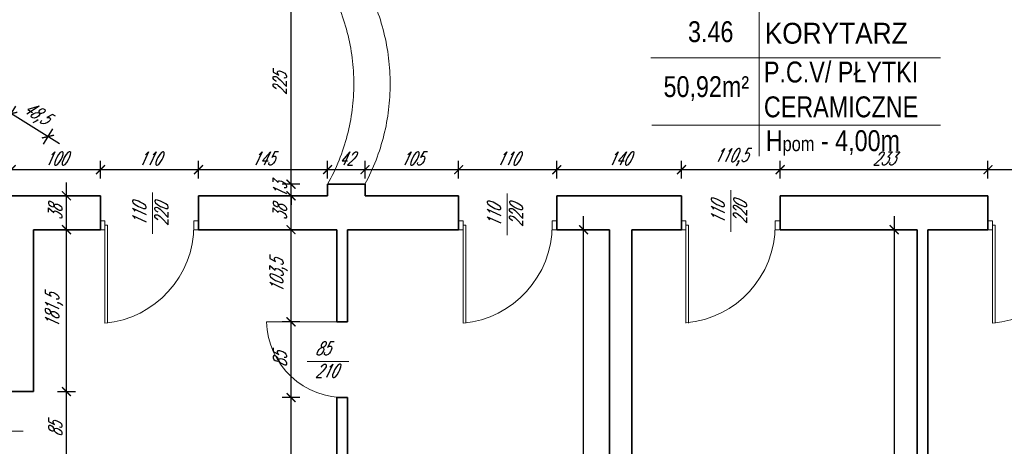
# Model space of a CAD drawing. Header units: millimetres. Extents: x 402 to 79005, y -7782 to 89952.
# Tile 32 of 256: x 22815 to 23919, y 14323 to 14801. Entities that reach past the tile are written whole.
import ezdxf

# ---------------------------------------------------------------- set-up
doc = ezdxf.new("R2010")
doc.units = ezdxf.units.MM
doc.header["$LTSCALE"] = 10
doc.linetypes.add('DASHED', pattern=[19.05, 12.7, -6.35])
doc.layers.get('0').update_dxf_attribs({"lineweight": 0})
doc.layers.get('Defpoints').update_dxf_attribs({"color": 253})
for name, color, linetype, lineweight in [('01 parter - ściany', 253, 'Continuous', 35), ('03_drzwi', 253, 'Continuous', 15), ('04-2_nad', 253, 'DASHED', 5), ('05-01_wymiary', 253, 'Continuous', 5), ('05-03_opis', 253, 'Continuous', 5)]:
    doc.layers.add(name, color=color, linetype=linetype, lineweight=lineweight)
doc.styles.add('ariel', font='ARIAL.TTF', dxfattribs={"width": 0.8})
doc.styles.add('ariel_wym', font='simplex.shx', dxfattribs={"width": 0.65, "oblique": 25})
doc.dimstyles.new('ariel 50 wnętrze', dxfattribs={"dimtxt": 15, "dimasz": 10, "dimexe": 10, "dimexo": 0, "dimgap": 5, "dimtad": 1, "dimdec": 1, "dimrnd": 0.5, "dimtxsty": 'ariel_wym', "dimblk": 'ARCHTICK', "dimcen": 2.5, "dimdle": 15, "dimazin": 0, "dimtfac": 1, "dimtdec": 1, "dimtix": 1, "dimtmove": 0, "dimatfit": 3, "dimldrblk": 'DOT', "dimfxl": 0, "dimarcsym": 0})

# ---------------------------------------------------------------- blocks, each defined once
blk = doc.blocks.new('_ArchTick')
at = {"color": 0, "linetype": 'ByBlock', "const_width": 0.15}
blk.add_lwpolyline([(-0.5, -0.5), (0.5, 0.5)], dxfattribs=at)
blk = doc.blocks.new('*D2631')
at = {"layer": '05-01_wymiary', "color": 0, "lineweight": -2}
for p, q in [((22867, 14283.9), (22867, 14398.9)), ((22857, 14383.9), (22877, 14383.9)), ((22857, 14298.9), (22877, 14298.9))]:
    blk.add_line(p, q, dxfattribs=at)
at = {"layer": 'Defpoints', "color": 0, "lineweight": 0}
for p in [(22830.2, 14383.9), (22867, 14383.9), (22830.3, 14298.9)]:
    blk.add_point(p, dxfattribs=at)
at = {"layer": '05-01_wymiary', "color": 0, "lineweight": -2, "xscale": 10, "yscale": 10, "zscale": 10}
for p, rotation in [((22867, 14383.9), 90), ((22867, 14298.9), 270)]:
    blk.add_blockref('_ArchTick', p, dxfattribs=dict(at, rotation=rotation))
at = {"layer": '05-01_wymiary', "color": 0, "insert": (22854.5, 14341.4), "char_height": 15, "attachment_point": 5, "rotation": 90, "style": 'ariel_wym'}
blk.add_mtext('85', dxfattribs=at)
blk = doc.blocks.new('_Dot')
at = {"color": 0, "linetype": 'ByBlock', "lineweight": -2}
blk.add_line((-0.5, 0), (-1, 0), dxfattribs=at)
at = {"color": 0, "linetype": 'ByBlock', "const_width": 0.5}
blk.add_lwpolyline([(-0.25, 0, 1), (0.25, 0, 1)], format="xyb", close=True, dxfattribs=at)
blk = doc.blocks.new('*D2632')
at = {"layer": '05-01_wymiary', "color": 0, "lineweight": -2}
for p, q in [((22867, 14368.9), (22867, 14580.4)), ((22857, 14565.4), (22877, 14565.4)), ((22857, 14383.9), (22877, 14383.9))]:
    blk.add_line(p, q, dxfattribs=at)
at = {"layer": 'Defpoints', "color": 0, "lineweight": 0}
for p in [(22830.2, 14565.4), (22867, 14565.4), (22830.2, 14383.9)]:
    blk.add_point(p, dxfattribs=at)
at = {"layer": '05-01_wymiary', "color": 0, "lineweight": -2, "xscale": 10, "yscale": 10, "zscale": 10}
for p, rotation in [((22867, 14565.4), 90), ((22867, 14383.9), 270)]:
    blk.add_blockref('_ArchTick', p, dxfattribs=dict(at, rotation=rotation))
at = {"layer": '05-01_wymiary', "color": 0, "insert": (22853.1, 14474.6), "char_height": 15, "attachment_point": 5, "rotation": 90, "style": 'ariel_wym'}
blk.add_mtext('181,5', dxfattribs=at)
blk = doc.blocks.new('*D2633')
at = {"layer": '05-01_wymiary', "color": 0, "lineweight": -2}
for p, q in [((22867, 14550.4), (22867, 14618.4)), ((22857, 14603.4), (22877, 14603.4)), ((22857, 14565.4), (22877, 14565.4))]:
    blk.add_line(p, q, dxfattribs=at)
at = {"layer": 'Defpoints', "color": 0, "lineweight": 0}
for p in [(22855.1, 14603.4), (22867, 14603.4), (22830.2, 14565.4)]:
    blk.add_point(p, dxfattribs=at)
at = {"layer": '05-01_wymiary', "color": 0, "lineweight": -2, "xscale": 10, "yscale": 10, "zscale": 10}
for p, rotation in [((22867, 14603.4), 90), ((22867, 14565.4), 270)]:
    blk.add_blockref('_ArchTick', p, dxfattribs=dict(at, rotation=rotation))
at = {"layer": '05-01_wymiary', "color": 0, "insert": (22854.5, 14584.4), "char_height": 15, "attachment_point": 5, "rotation": 90, "style": 'ariel_wym'}
blk.add_mtext('38', dxfattribs=at)
blk = doc.blocks.new('*D2638')
at = {"layer": '05-01_wymiary', "color": 0, "lineweight": -2}
for p, q in [((22792.3, 14703.4), (22859.1, 14661.9)), ((22799.7, 14687), (22810.3, 14704)), ((22841.1, 14661.3), (22851.6, 14678.3))]:
    blk.add_line(p, q, dxfattribs=at)
at = {"layer": 'Defpoints', "color": 0, "lineweight": 0}
for p in [(22846.3, 14669.8), (22763.7, 14629.1), (22805.1, 14603.4)]:
    blk.add_point(p, dxfattribs=at)
at = {"layer": '05-01_wymiary', "color": 0, "lineweight": -2, "xscale": 10, "yscale": 10, "zscale": 10}
for p, rotation in [((22805, 14695.5), 148.1508776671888), ((22846.3, 14669.8), 328.1508776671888)]:
    blk.add_blockref('_ArchTick', p, dxfattribs=dict(at, rotation=rotation))
at = {"layer": '05-01_wymiary', "color": 0, "insert": (22833, 14694.5), "char_height": 15, "attachment_point": 5, "rotation": 328.1509, "style": 'ariel_wym'}
blk.add_mtext('48,5', dxfattribs=at)
blk = doc.blocks.new('*D2639')
at = {"layer": '05-01_wymiary', "color": 0, "lineweight": -2}
for p, q in [((22790.1, 14632.7), (22920.1, 14632.7)), ((22805.1, 14622.7), (22805.1, 14642.7)), ((22905.1, 14622.7), (22905.1, 14642.7))]:
    blk.add_line(p, q, dxfattribs=at)
at = {"layer": 'Defpoints', "color": 0, "lineweight": 0}
for p in [(22905.1, 14632.7), (22805.1, 14603.4), (22905.1, 14603.4)]:
    blk.add_point(p, dxfattribs=at)
at = {"layer": '05-01_wymiary', "color": 0, "lineweight": -2, "xscale": 10, "yscale": 10, "zscale": 10, "rotation": 180}
blk.add_blockref('_ArchTick', (22805.1, 14632.7), dxfattribs=at)
at = {"layer": '05-01_wymiary', "color": 0, "lineweight": -2, "xscale": 10, "yscale": 10, "zscale": 10}
blk.add_blockref('_ArchTick', (22905.1, 14632.7), dxfattribs=at)
at = {"layer": '05-01_wymiary', "color": 0, "insert": (22855.1, 14645.2), "char_height": 15, "attachment_point": 5, "style": 'ariel_wym'}
blk.add_mtext('100', dxfattribs=at)
blk = doc.blocks.new('*D2640')
at = {"layer": '05-01_wymiary', "color": 0, "lineweight": -2}
for p, q in [((22890.1, 14632.7), (23030.1, 14632.7)), ((22905.1, 14622.7), (22905.1, 14642.7)), ((23015.1, 14622.7), (23015.1, 14642.7))]:
    blk.add_line(p, q, dxfattribs=at)
at = {"layer": 'Defpoints', "color": 0, "lineweight": 0}
for p in [(23015.1, 14632.7), (22905.1, 14603.4), (23015.1, 14603.4)]:
    blk.add_point(p, dxfattribs=at)
at = {"layer": '05-01_wymiary', "color": 0, "lineweight": -2, "xscale": 10, "yscale": 10, "zscale": 10, "rotation": 180}
blk.add_blockref('_ArchTick', (22905.1, 14632.7), dxfattribs=at)
at = {"layer": '05-01_wymiary', "color": 0, "lineweight": -2, "xscale": 10, "yscale": 10, "zscale": 10}
blk.add_blockref('_ArchTick', (23015.1, 14632.7), dxfattribs=at)
at = {"layer": '05-01_wymiary', "color": 0, "insert": (22960.1, 14645.2), "char_height": 15, "attachment_point": 5, "style": 'ariel_wym'}
blk.add_mtext('110', dxfattribs=at)
blk = doc.blocks.new('*D2641')
at = {"layer": '05-01_wymiary', "color": 0, "lineweight": -2}
for p, q in [((23000.1, 14632.7), (23174.9, 14632.7)), ((23015.1, 14622.7), (23015.1, 14642.7)), ((23159.9, 14622.7), (23159.9, 14642.7))]:
    blk.add_line(p, q, dxfattribs=at)
at = {"layer": 'Defpoints', "color": 0, "lineweight": 0}
for p in [(23159.9, 14632.7), (23159.9, 14616.4), (23015.1, 14603.4)]:
    blk.add_point(p, dxfattribs=at)
at = {"layer": '05-01_wymiary', "color": 0, "lineweight": -2, "xscale": 10, "yscale": 10, "zscale": 10, "rotation": 180}
blk.add_blockref('_ArchTick', (23015.1, 14632.7), dxfattribs=at)
at = {"layer": '05-01_wymiary', "color": 0, "lineweight": -2, "xscale": 10, "yscale": 10, "zscale": 10}
blk.add_blockref('_ArchTick', (23159.9, 14632.7), dxfattribs=at)
at = {"layer": '05-01_wymiary', "color": 0, "insert": (23087.5, 14645.2), "char_height": 15, "attachment_point": 5, "style": 'ariel_wym'}
blk.add_mtext('145', dxfattribs=at)
blk = doc.blocks.new('*D2642')
at = {"layer": '05-01_wymiary', "color": 0, "lineweight": -2}
for p, q in [((23144.9, 14632.7), (23216.9, 14632.7)), ((23159.9, 14622.7), (23159.9, 14642.7)), ((23201.9, 14622.7), (23201.9, 14642.7))]:
    blk.add_line(p, q, dxfattribs=at)
at = {"layer": 'Defpoints', "color": 0, "lineweight": 0}
for p in [(23201.9, 14632.7), (23159.9, 14616.4), (23201.9, 14616.4)]:
    blk.add_point(p, dxfattribs=at)
at = {"layer": '05-01_wymiary', "color": 0, "lineweight": -2, "xscale": 10, "yscale": 10, "zscale": 10, "rotation": 180}
blk.add_blockref('_ArchTick', (23159.9, 14632.7), dxfattribs=at)
at = {"layer": '05-01_wymiary', "color": 0, "lineweight": -2, "xscale": 10, "yscale": 10, "zscale": 10}
blk.add_blockref('_ArchTick', (23201.9, 14632.7), dxfattribs=at)
at = {"layer": '05-01_wymiary', "color": 0, "insert": (23180.9, 14645.2), "char_height": 15, "attachment_point": 5, "style": 'ariel_wym'}
blk.add_mtext('42', dxfattribs=at)
blk = doc.blocks.new('*D2643')
at = {"layer": '05-01_wymiary', "color": 0, "lineweight": -2}
for p, q in [((23186.9, 14632.7), (23321.9, 14632.7)), ((23201.9, 14622.7), (23201.9, 14642.7)), ((23306.9, 14622.7), (23306.9, 14642.7))]:
    blk.add_line(p, q, dxfattribs=at)
at = {"layer": 'Defpoints', "color": 0, "lineweight": 0}
for p in [(23306.9, 14632.7), (23201.9, 14616.4), (23306.9, 14603.4)]:
    blk.add_point(p, dxfattribs=at)
at = {"layer": '05-01_wymiary', "color": 0, "lineweight": -2, "xscale": 10, "yscale": 10, "zscale": 10, "rotation": 180}
blk.add_blockref('_ArchTick', (23201.9, 14632.7), dxfattribs=at)
at = {"layer": '05-01_wymiary', "color": 0, "lineweight": -2, "xscale": 10, "yscale": 10, "zscale": 10}
blk.add_blockref('_ArchTick', (23306.9, 14632.7), dxfattribs=at)
at = {"layer": '05-01_wymiary', "color": 0, "insert": (23254.4, 14645.2), "char_height": 15, "attachment_point": 5, "style": 'ariel_wym'}
blk.add_mtext('105', dxfattribs=at)
blk = doc.blocks.new('*D2644')
at = {"layer": '05-01_wymiary', "color": 0, "lineweight": -2}
for p, q in [((23291.9, 14632.7), (23431.9, 14632.7)), ((23306.9, 14622.7), (23306.9, 14642.7)), ((23416.9, 14622.7), (23416.9, 14642.7))]:
    blk.add_line(p, q, dxfattribs=at)
at = {"layer": 'Defpoints', "color": 0, "lineweight": 0}
for p in [(23416.9, 14632.7), (23306.9, 14603.4), (23416.9, 14603.4)]:
    blk.add_point(p, dxfattribs=at)
at = {"layer": '05-01_wymiary', "color": 0, "lineweight": -2, "xscale": 10, "yscale": 10, "zscale": 10, "rotation": 180}
blk.add_blockref('_ArchTick', (23306.9, 14632.7), dxfattribs=at)
at = {"layer": '05-01_wymiary', "color": 0, "lineweight": -2, "xscale": 10, "yscale": 10, "zscale": 10}
blk.add_blockref('_ArchTick', (23416.9, 14632.7), dxfattribs=at)
at = {"layer": '05-01_wymiary', "color": 0, "insert": (23361.9, 14645.2), "char_height": 15, "attachment_point": 5, "style": 'ariel_wym'}
blk.add_mtext('110', dxfattribs=at)
blk = doc.blocks.new('*D2645')
at = {"layer": '05-01_wymiary', "color": 0, "lineweight": -2}
for p, q in [((23401.9, 14632.7), (23571.9, 14632.7)), ((23416.9, 14622.7), (23416.9, 14642.7)), ((23556.9, 14622.7), (23556.9, 14642.7))]:
    blk.add_line(p, q, dxfattribs=at)
at = {"layer": 'Defpoints', "color": 0, "lineweight": 0}
for p in [(23556.9, 14632.7), (23416.9, 14603.4), (23556.9, 14603.4)]:
    blk.add_point(p, dxfattribs=at)
at = {"layer": '05-01_wymiary', "color": 0, "lineweight": -2, "xscale": 10, "yscale": 10, "zscale": 10, "rotation": 180}
blk.add_blockref('_ArchTick', (23416.9, 14632.7), dxfattribs=at)
at = {"layer": '05-01_wymiary', "color": 0, "lineweight": -2, "xscale": 10, "yscale": 10, "zscale": 10}
blk.add_blockref('_ArchTick', (23556.9, 14632.7), dxfattribs=at)
at = {"layer": '05-01_wymiary', "color": 0, "insert": (23486.9, 14645.2), "char_height": 15, "attachment_point": 5, "style": 'ariel_wym'}
blk.add_mtext('140', dxfattribs=at)
blk = doc.blocks.new('*D2646')
at = {"layer": '05-01_wymiary', "color": 0, "lineweight": -2}
for p, q in [((23541.9, 14632.7), (23682.5, 14632.7)), ((23556.9, 14622.7), (23556.9, 14642.7)), ((23667.5, 14622.7), (23667.5, 14642.7))]:
    blk.add_line(p, q, dxfattribs=at)
at = {"layer": 'Defpoints', "color": 0, "lineweight": 0}
for p in [(23667.5, 14632.7), (23556.9, 14603.4), (23667.5, 14603.4)]:
    blk.add_point(p, dxfattribs=at)
at = {"layer": '05-01_wymiary', "color": 0, "lineweight": -2, "xscale": 10, "yscale": 10, "zscale": 10, "rotation": 180}
blk.add_blockref('_ArchTick', (23556.9, 14632.7), dxfattribs=at)
at = {"layer": '05-01_wymiary', "color": 0, "lineweight": -2, "xscale": 10, "yscale": 10, "zscale": 10}
blk.add_blockref('_ArchTick', (23667.5, 14632.7), dxfattribs=at)
at = {"layer": '05-01_wymiary', "color": 0, "insert": (23612.2, 14646.6), "char_height": 15, "attachment_point": 5, "style": 'ariel_wym'}
blk.add_mtext('110,5', dxfattribs=at)
blk = doc.blocks.new('*D2647')
at = {"layer": '05-01_wymiary', "color": 0, "lineweight": -2}
for p, q in [((23652.5, 14632.7), (23915.6, 14632.7)), ((23667.5, 14622.7), (23667.5, 14642.7)), ((23900.6, 14622.7), (23900.6, 14642.7))]:
    blk.add_line(p, q, dxfattribs=at)
at = {"layer": 'Defpoints', "color": 0, "lineweight": 0}
for p in [(23900.6, 14632.7), (23667.5, 14603.4), (23900.6, 14603.4)]:
    blk.add_point(p, dxfattribs=at)
at = {"layer": '05-01_wymiary', "color": 0, "lineweight": -2, "xscale": 10, "yscale": 10, "zscale": 10, "rotation": 180}
blk.add_blockref('_ArchTick', (23667.5, 14632.7), dxfattribs=at)
at = {"layer": '05-01_wymiary', "color": 0, "lineweight": -2, "xscale": 10, "yscale": 10, "zscale": 10}
blk.add_blockref('_ArchTick', (23900.6, 14632.7), dxfattribs=at)
at = {"layer": '05-01_wymiary', "color": 0, "insert": (23784, 14645.2), "char_height": 15, "attachment_point": 5, "style": 'ariel_wym'}
blk.add_mtext('233', dxfattribs=at)
blk = doc.blocks.new('*D2648')
at = {"layer": '05-01_wymiary', "color": 0, "lineweight": -2}
for p, q in [((23885.6, 14632.7), (24026.6, 14632.7)), ((23900.6, 14622.7), (23900.6, 14642.7)), ((24011.6, 14622.7), (24011.6, 14642.7))]:
    blk.add_line(p, q, dxfattribs=at)
at = {"layer": 'Defpoints', "color": 0, "lineweight": 0}
for p in [(24011.6, 14632.7), (23900.6, 14603.4), (24011.6, 14603.4)]:
    blk.add_point(p, dxfattribs=at)
at = {"layer": '05-01_wymiary', "color": 0, "lineweight": -2, "xscale": 10, "yscale": 10, "zscale": 10, "rotation": 180}
blk.add_blockref('_ArchTick', (23900.6, 14632.7), dxfattribs=at)
at = {"layer": '05-01_wymiary', "color": 0, "lineweight": -2, "xscale": 10, "yscale": 10, "zscale": 10}
blk.add_blockref('_ArchTick', (24011.6, 14632.7), dxfattribs=at)
at = {"layer": '05-01_wymiary', "color": 0, "insert": (23956.1, 14645.2), "char_height": 15, "attachment_point": 5, "style": 'ariel_wym'}
blk.add_mtext('111', dxfattribs=at)
blk = doc.blocks.new('*D2733')
at = {"layer": '05-01_wymiary', "color": 0, "lineweight": -2}
for p, q in [((23795.3, 14580.4), (23795.3, 13952.4)), ((23805.3, 14565.4), (23785.3, 14565.4)), ((23805.3, 13967.4), (23785.3, 13967.4))]:
    blk.add_line(p, q, dxfattribs=at)
at = {"layer": 'Defpoints', "color": 0, "lineweight": 0}
for p in [(23821.2, 14565.4), (23795.3, 13967.4), (23821.2, 13967.4)]:
    blk.add_point(p, dxfattribs=at)
at = {"layer": '05-01_wymiary', "color": 0, "lineweight": -2, "xscale": 10, "yscale": 10, "zscale": 10}
for p, rotation in [((23795.3, 14565.4), 90), ((23795.3, 13967.4), 270)]:
    blk.add_blockref('_ArchTick', p, dxfattribs=dict(at, rotation=rotation))
at = {"layer": '05-01_wymiary', "color": 0, "insert": (23782.8, 14266.4), "char_height": 15, "attachment_point": 5, "rotation": 90, "style": 'ariel_wym'}
blk.add_mtext('598', dxfattribs=at)
blk = doc.blocks.new('*D2734')
at = {"layer": '05-01_wymiary', "color": 0, "lineweight": -2}
for p, q in [((23447, 13952.4), (23447, 14580.4)), ((23457, 14565.4), (23437, 14565.4)), ((23457, 13967.4), (23437, 13967.4))]:
    blk.add_line(p, q, dxfattribs=at)
at = {"layer": 'Defpoints', "color": 0, "lineweight": 0}
for p in [(23447, 14565.4), (23476.2, 14565.4), (23476.2, 13967.4)]:
    blk.add_point(p, dxfattribs=at)
at = {"layer": '05-01_wymiary', "color": 0, "lineweight": -2, "xscale": 10, "yscale": 10, "zscale": 10}
for p, rotation in [((23447, 14565.4), 90), ((23447, 13967.4), 270)]:
    blk.add_blockref('_ArchTick', p, dxfattribs=dict(at, rotation=rotation))
at = {"layer": '05-01_wymiary', "color": 0, "insert": (23434.5, 14266.4), "char_height": 15, "attachment_point": 5, "rotation": 90, "style": 'ariel_wym'}
blk.add_mtext('598', dxfattribs=at)
blk = doc.blocks.new('*D2735')
at = {"layer": '05-01_wymiary', "color": 0, "lineweight": -2}
for p, q in [((23118.9, 13952.4), (23118.9, 14392.1)), ((23128.9, 14377.1), (23108.9, 14377.1)), ((23128.9, 13967.4), (23108.9, 13967.4))]:
    blk.add_line(p, q, dxfattribs=at)
at = {"layer": 'Defpoints', "color": 0, "lineweight": 0}
for p in [(23118.9, 14377.1), (23170.2, 14377.1), (23170.2, 13967.4)]:
    blk.add_point(p, dxfattribs=at)
at = {"layer": '05-01_wymiary', "color": 0, "lineweight": -2, "xscale": 10, "yscale": 10, "zscale": 10}
for p, rotation in [((23118.9, 14377.1), 90), ((23118.9, 13967.4), 270)]:
    blk.add_blockref('_ArchTick', p, dxfattribs=dict(at, rotation=rotation))
at = {"layer": '05-01_wymiary', "color": 0, "insert": (23105, 14172.2), "char_height": 15, "attachment_point": 5, "rotation": 90, "style": 'ariel_wym'}
blk.add_mtext('409,5', dxfattribs=at)
blk = doc.blocks.new('*D2736')
at = {"layer": '05-01_wymiary', "color": 0, "lineweight": -2}
for p, q in [((23118.9, 14362.1), (23118.9, 14477.1)), ((23128.9, 14462.1), (23108.9, 14462.1)), ((23128.9, 14377.1), (23108.9, 14377.1))]:
    blk.add_line(p, q, dxfattribs=at)
at = {"layer": 'Defpoints', "color": 0, "lineweight": 0}
for p in [(23118.9, 14462.1), (23170.2, 14462.1), (23170.2, 14377.1)]:
    blk.add_point(p, dxfattribs=at)
at = {"layer": '05-01_wymiary', "color": 0, "lineweight": -2, "xscale": 10, "yscale": 10, "zscale": 10}
for p, rotation in [((23118.9, 14462.1), 90), ((23118.9, 14377.1), 270)]:
    blk.add_blockref('_ArchTick', p, dxfattribs=dict(at, rotation=rotation))
at = {"layer": '05-01_wymiary', "color": 0, "insert": (23106.4, 14419.6), "char_height": 15, "attachment_point": 5, "rotation": 90, "style": 'ariel_wym'}
blk.add_mtext('85', dxfattribs=at)
blk = doc.blocks.new('*D2737')
at = {"layer": '05-01_wymiary', "color": 0, "lineweight": -2}
for p, q in [((23118.9, 14447.1), (23118.9, 14580.4)), ((23128.9, 14565.4), (23108.9, 14565.4)), ((23128.9, 14462.1), (23108.9, 14462.1))]:
    blk.add_line(p, q, dxfattribs=at)
at = {"layer": 'Defpoints', "color": 0, "lineweight": 0}
for p in [(23118.9, 14565.4), (23170.2, 14565.4), (23170.2, 14462.1)]:
    blk.add_point(p, dxfattribs=at)
at = {"layer": '05-01_wymiary', "color": 0, "lineweight": -2, "xscale": 10, "yscale": 10, "zscale": 10}
for p, rotation in [((23118.9, 14565.4), 90), ((23118.9, 14462.1), 270)]:
    blk.add_blockref('_ArchTick', p, dxfattribs=dict(at, rotation=rotation))
at = {"layer": '05-01_wymiary', "color": 0, "insert": (23105, 14513.7), "char_height": 15, "attachment_point": 5, "rotation": 90, "style": 'ariel_wym'}
blk.add_mtext('103,5', dxfattribs=at)
blk = doc.blocks.new('*D2738')
at = {"layer": '05-01_wymiary', "color": 0, "lineweight": -2}
for p, q in [((23118.9, 14550.4), (23118.9, 14618.4)), ((23128.9, 14603.4), (23108.9, 14603.4)), ((23128.9, 14565.4), (23108.9, 14565.4))]:
    blk.add_line(p, q, dxfattribs=at)
at = {"layer": 'Defpoints', "color": 0, "lineweight": 0}
for p in [(23118.9, 14603.4), (23159.9, 14603.4), (23170.2, 14565.4)]:
    blk.add_point(p, dxfattribs=at)
at = {"layer": '05-01_wymiary', "color": 0, "lineweight": -2, "xscale": 10, "yscale": 10, "zscale": 10}
for p, rotation in [((23118.9, 14603.4), 90), ((23118.9, 14565.4), 270)]:
    blk.add_blockref('_ArchTick', p, dxfattribs=dict(at, rotation=rotation))
at = {"layer": '05-01_wymiary', "color": 0, "insert": (23106.4, 14584.4), "char_height": 15, "attachment_point": 5, "rotation": 90, "style": 'ariel_wym'}
blk.add_mtext('38', dxfattribs=at)
blk = doc.blocks.new('*D2739')
at = {"layer": '05-01_wymiary', "color": 0, "lineweight": -2}
for p, q in [((23118.9, 14616.4), (23118.9, 14626.4)), ((23128.9, 14616.4), (23108.9, 14616.4)), ((23118.9, 14603.4), (23118.9, 14616.4)), ((23128.9, 14603.4), (23108.9, 14603.4)), ((23118.9, 14603.4), (23118.9, 14593.4))]:
    blk.add_line(p, q, dxfattribs=at)
at = {"layer": 'Defpoints', "color": 0, "lineweight": 0}
for p in [(23118.9, 14616.4), (23159.9, 14616.4), (23159.9, 14603.4)]:
    blk.add_point(p, dxfattribs=at)
at = {"layer": '05-01_wymiary', "color": 0, "lineweight": -2, "xscale": 10, "yscale": 10, "zscale": 10}
for p, rotation in [((23118.9, 14616.4), 270), ((23118.9, 14603.4), 90)]:
    blk.add_blockref('_ArchTick', p, dxfattribs=dict(at, rotation=rotation))
at = {"layer": '05-01_wymiary', "color": 0, "insert": (23106.4, 14609.9), "char_height": 15, "attachment_point": 5, "rotation": 90, "style": 'ariel_wym'}
blk.add_mtext('13', dxfattribs=at)
blk = doc.blocks.new('*D2740')
at = {"layer": '05-01_wymiary', "color": 0, "lineweight": -2}
for p, q in [((23118.9, 14601.4), (23118.9, 14856.4)), ((23128.9, 14841.4), (23108.9, 14841.4)), ((23128.9, 14616.4), (23108.9, 14616.4))]:
    blk.add_line(p, q, dxfattribs=at)
at = {"layer": 'Defpoints', "color": 0, "lineweight": 0}
for p in [(23118.9, 14841.4), (23159.9, 14841.4), (23159.9, 14616.4)]:
    blk.add_point(p, dxfattribs=at)
at = {"layer": '05-01_wymiary', "color": 0, "lineweight": -2, "xscale": 10, "yscale": 10, "zscale": 10}
for p, rotation in [((23118.9, 14841.4), 90), ((23118.9, 14616.4), 270)]:
    blk.add_blockref('_ArchTick', p, dxfattribs=dict(at, rotation=rotation))
at = {"layer": '05-01_wymiary', "color": 0, "insert": (23106.4, 14728.9), "char_height": 15, "attachment_point": 5, "rotation": 90, "style": 'ariel_wym'}
blk.add_mtext('225', dxfattribs=at)

msp = doc.modelspace()

# ---------------------------------------------------------------- linework, layer by layer
at = {"layer": '01 parter - ściany'}
for p, q in [((23159.86, 14603.4), (23159.86, 14616.4)), ((23159.86, 14616.4), (23201.86, 14616.4)), ((23201.86, 14616.4), (23201.86, 14603.4)), ((22905.06, 14603.4), (22805.06, 14603.4)), ((22905.06, 14603.4), (22905.06, 14565.4)), ((23159.86, 14603.4), (23015.06, 14603.4)), ((23015.06, 14603.4), (23015.06, 14565.4)), ((23306.86, 14603.4), (23201.86, 14603.4)), ((23306.86, 14603.4), (23306.86, 14565.4)), ((23556.86, 14603.4), (23416.86, 14603.4)), ((23416.86, 14603.4), (23416.86, 14565.4)), ((23556.86, 14603.4), (23556.86, 14565.4)), ((23900.56, 14603.4), (23667.46, 14603.4)), ((23667.46, 14603.4), (23667.46, 14565.4)), ((23900.56, 14603.4), (23900.56, 14565.4)), ((22905.06, 14565.4), (22830.23, 14565.4)), ((22830.23, 14383.87), (22830.23, 14565.4)), ((23170.23, 14565.4), (23015.06, 14565.4)), ((23170.23, 14462.07), (23170.23, 14565.4)), ((23306.86, 14565.4), (23182.23, 14565.4)), ((23182.23, 14462.07), (23182.23, 14565.4)), ((23476.23, 14565.4), (23416.86, 14565.4)), ((23476.23, 13967.4), (23476.23, 14565.4)), ((23556.86, 14565.4), (23501.23, 14565.4)), ((23501.23, 13967.4), (23501.23, 14565.4)), ((23821.23, 14565.4), (23667.46, 14565.4)), ((23821.23, 13967.4), (23821.23, 14565.4)), ((23900.56, 14565.4), (23833.23, 14565.4)), ((23833.23, 13967.4), (23833.23, 14565.4)), ((23833.23, 13967.4), (23833.23, 14565.4)), ((23182.23, 14462.07), (23170.23, 14462.07)), ((22830.23, 14383.87), (22792.23, 14383.87)), ((23170.23, 13967.4), (23170.23, 14377.07)), ((23182.26, 14377.07), (23170.23, 14377.07)), ((23182.23, 13967.4), (23182.23, 14377.07))]:
    msp.add_line(p, q, dxfattribs=at)
at = {"layer": '03_drzwi'}
for p, q in [((22963.38, 14560.62), (22963.38, 14607.27)), ((23361.15, 14559.38), (23361.15, 14606.03)), ((23612.22, 14562.92), (23612.22, 14609.56)), ((22905.06, 14575.4), (22910.06, 14575.4)), ((22910.06, 14575.4), (22910.06, 14565.4)), ((22910.06, 14570.4), (22910.06, 14460.4)), ((22913.06, 14570.4), (22910.06, 14570.4)), ((22913.06, 14570.4), (22913.02, 14460.73)), ((23010.06, 14565.4), (23010.06, 14575.4)), ((23010.06, 14575.4), (23015.06, 14575.4)), ((23306.86, 14575.4), (23311.86, 14575.4)), ((23311.86, 14575.4), (23311.86, 14565.4)), ((23311.86, 14570.4), (23311.86, 14460.4)), ((23314.86, 14570.4), (23311.86, 14570.4)), ((23314.86, 14570.4), (23314.82, 14460.73)), ((23411.86, 14565.4), (23411.86, 14575.4)), ((23411.86, 14575.4), (23416.86, 14575.4)), ((23556.86, 14575.4), (23561.86, 14575.4)), ((23561.86, 14575.4), (23561.86, 14565.4)), ((23561.86, 14570.4), (23561.86, 14460.4)), ((23564.86, 14570.4), (23561.86, 14570.4)), ((23564.86, 14570.4), (23564.82, 14460.73)), ((23661.86, 14565.4), (23661.86, 14575.4)), ((23661.86, 14575.4), (23666.86, 14575.4)), ((23900.56, 14575.4), (23905.56, 14575.4)), ((23905.56, 14575.4), (23905.56, 14565.4)), ((23905.56, 14570.4), (23905.56, 14460.4)), ((23908.56, 14570.4), (23905.56, 14570.4)), ((23908.56, 14570.4), (23908.52, 14460.73)), ((22910.06, 14565.4), (22905.06, 14565.4)), ((23015.06, 14565.4), (23010.06, 14565.4)), ((23311.86, 14565.4), (23306.86, 14565.4)), ((23416.86, 14565.4), (23411.86, 14565.4)), ((23561.86, 14565.4), (23556.86, 14565.4)), ((23666.86, 14565.4), (23661.86, 14565.4)), ((23905.56, 14565.4), (23900.56, 14565.4)), ((23176.23, 14462.07), (23091.23, 14462.07)), ((23136.9, 14417.53), (23183.54, 14417.53)), ((22771.9, 14339.33), (22818.54, 14339.33))]:
    msp.add_line(p, q, dxfattribs=at)
for centre, radius, start, end in [((22899.31, 14570.63), 110.75, 275.56969, 359.88293), ((23301.07, 14570.67), 110.79, 275.59084, 359.86178), ((23552.28, 14570.07), 109.58, 275.01553, 0.17555), ((23893.85, 14572.52), 112.73, 275.962, 358.92283), ((23179.23, 14465.08), 88.06, 181.95836, 271.94667), ((22814.23, 14386.88), 88.06, 181.95836, 271.94667)]:
    msp.add_arc(centre, radius, start, end, dxfattribs=at)
at = {"layer": '04-2_nad', "ltscale": 2}
for centre, radius, start, end in [((22959.92, 14728.9), 229.42, 330.63558, 29.36443), ((22991.94, 14728.9), 238.16, 331.81198, 28.18803)]:
    msp.add_arc(centre, radius, start, end, dxfattribs=at)
at = {"layer": '05-03_opis'}
for p, q in [((23644.07, 14818.89), (23644.07, 14647.75)), ((23522.35, 14758.22), (23847.4, 14758.22)), ((23523.42, 14682.59), (23847.4, 14682.59))]:
    msp.add_line(p, q, dxfattribs=at)

# ---------------------------------------------------------------- texts
at = {"layer": '03_drzwi', "char_height": 15, "width": 160.5905, "attachment_point": 7, "rotation": 90, "style": 'ariel_wym'}
for insert in [(22981.25, 14569.56), (23379.03, 14568.32), (23630.1, 14571.85)]:
    msp.add_mtext('110\\P220', dxfattribs=dict(at, insert=insert))
at = {"layer": '03_drzwi', "insert": (23145.83, 14399.65), "char_height": 15, "width": 160.5905, "attachment_point": 7, "style": 'ariel_wym'}
msp.add_mtext('85\\P210', dxfattribs=at)
at = {"layer": '05-03_opis', "char_height": 23.4234, "style": 'ariel'}
for s, insert, width, attachment_point in [('{\\fArial|b0|i0|c238|p34;3.46}', (23589.61, 14787.23), 108.9126, 5), ('\\W0.9;{\\fArial|b0|i0|c238|p34;KORYTARZ}', (23650.18, 14785.49), 356.6375, 4), ('{\\fArial|b0|i0|c238|p34;P.C.V/ PŁYTKI CERAMICZNE}', (23649.26, 14722.48), 322.789, 4), ('{\\fArial|b0|i0|c238|p34;50,92m²}', (23584.68, 14723.63), 108.9126, 5), ('{\\fArial|b0|i0|c238|p34; H\\H0.7x;pom\\H1.429x; - 4,00m}', (23644.07, 14662.73), 322.789, 4)]:
    msp.add_mtext(s, dxfattribs=dict(at, insert=insert, width=width, attachment_point=attachment_point))

# ---------------------------------------------------------------- dimensions: what is measured, and where the dimension line sits
at = {"layer": '05-01_wymiary'}
for base, p1, p2, picture, middle in [((23118.93, 14841.4), (23159.86, 14616.4), (23159.86, 14841.4), '*D2740', (23106.43, 14728.9)), ((23118.93, 14616.4), (23159.86, 14603.4), (23159.86, 14616.4), '*D2739', (23106.43, 14609.9)), ((22867, 14603.4), (22830.23, 14565.4), (22855.06, 14603.4), '*D2633', (22854.5, 14584.4)), ((23118.93, 14603.4), (23170.23, 14565.4), (23159.86, 14603.4), '*D2738', (23106.43, 14584.4)), ((22867, 14565.4), (22830.23, 14383.87), (22830.23, 14565.4), '*D2632', (22853.07, 14474.64)), ((23118.93, 14565.4), (23170.23, 14462.07), (23170.23, 14565.4), '*D2737', (23105, 14513.74)), ((23118.93, 14462.07), (23170.23, 14377.07), (23170.23, 14462.07), '*D2736', (23106.43, 14419.57)), ((22867, 14383.87), (22830.26, 14298.87), (22830.23, 14383.87), '*D2631', (22854.5, 14341.37))]:
    dim = msp.add_linear_dim(base=base, p1=p1, p2=p2, angle=90, dimstyle='ariel 50 wnętrze', override={"dimtmove": 1}, dxfattribs=at)
    dim.commit()
    dim.dimension.update_dxf_attribs({"geometry": picture, "text_midpoint": middle})
dim = msp.add_aligned_dim(p1=(22763.75, 14629.07), p2=(22805.06, 14603.4), distance=78.2, dimstyle='ariel 50 wnętrze', dxfattribs=at)
dim.commit()
dim.dimension.update_dxf_attribs({"geometry": '*D2638', "text_midpoint": (22833.02, 14694.49)})
dim = msp.add_linear_dim(base=(22905.06, 14632.66), p1=(22805.06, 14603.4), p2=(22905.06, 14603.4), dimstyle='ariel 50 wnętrze', dxfattribs=at)
dim.commit()
dim.dimension.update_dxf_attribs({"geometry": '*D2639', "text_midpoint": (22855.06, 14645.16)})
for base, p1, p2, picture, middle in [((23015.06, 14632.66), (22905.06, 14603.4), (23015.06, 14603.4), '*D2640', (22960.06, 14645.16)), ((23159.86, 14632.66), (23015.06, 14603.4), (23159.86, 14616.4), '*D2641', (23087.46, 14645.16)), ((23201.86, 14632.66), (23159.86, 14616.4), (23201.86, 14616.4), '*D2642', (23180.86, 14645.16)), ((23306.86, 14632.66), (23201.86, 14616.4), (23306.86, 14603.4), '*D2643', (23254.36, 14645.16)), ((23416.86, 14632.66), (23306.86, 14603.4), (23416.86, 14603.4), '*D2644', (23361.86, 14645.16)), ((23556.86, 14632.66), (23416.86, 14603.4), (23556.86, 14603.4), '*D2645', (23486.86, 14645.16)), ((23667.46, 14632.66), (23556.86, 14603.4), (23667.46, 14603.4), '*D2646', (23612.16, 14646.59)), ((23900.56, 14632.66), (23667.46, 14603.4), (23900.56, 14603.4), '*D2647', (23784.01, 14645.16)), ((24011.56, 14632.66), (23900.56, 14603.4), (24011.56, 14603.4), '*D2648', (23956.06, 14645.16))]:
    dim = msp.add_linear_dim(base=base, p1=p1, p2=p2, dimstyle='ariel 50 wnętrze', override={"dimtmove": 1}, dxfattribs=at)
    dim.commit()
    dim.dimension.update_dxf_attribs({"geometry": picture, "text_midpoint": middle})
for base, p1, p2, picture, middle in [((23447.04, 14565.4), (23476.23, 13967.4), (23476.23, 14565.4), '*D2734', (23434.54, 14266.4)), ((23795.3, 13967.4), (23821.23, 14565.4), (23821.23, 13967.4), '*D2733', (23782.8, 14266.4)), ((23118.93, 14377.07), (23170.23, 13967.4), (23170.23, 14377.07), '*D2735', (23105, 14172.24))]:
    dim = msp.add_linear_dim(base=base, p1=p1, p2=p2, angle=90, dimstyle='ariel 50 wnętrze', dxfattribs=at)
    dim.commit()
    dim.dimension.update_dxf_attribs({"geometry": picture, "text_midpoint": middle})

doc.saveas('drawing.dxf')
